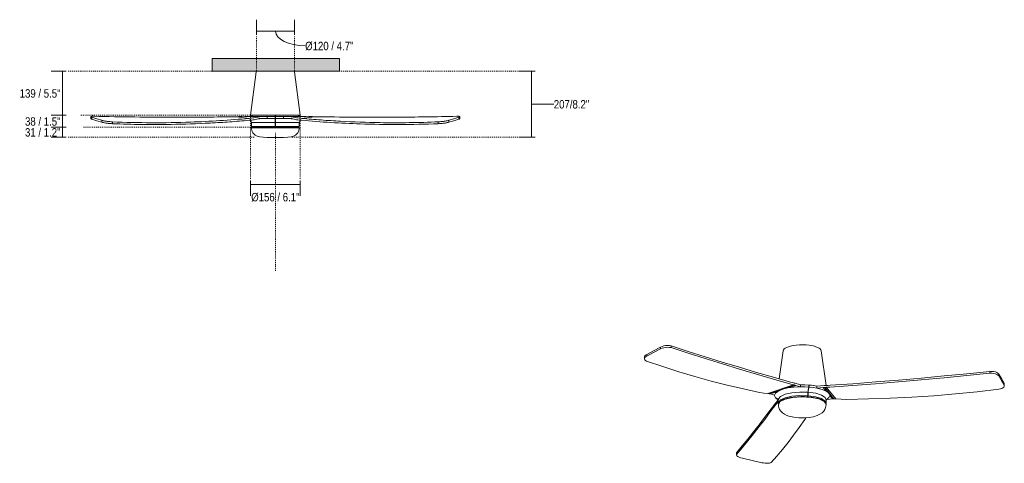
# Model space of a CAD drawing. Header units: millimetres. Extents: x 5789 to 11072, y 767 to 7332.
# Tile 1 of 2: x 5789 to 8887, y 767 to 2162. Entities that reach past the tile are written whole.
import ezdxf

# ---------------------------------------------------------------- set-up
doc = ezdxf.new("R2010")
doc.units = ezdxf.units.MM
doc.linetypes.add('Dash', pattern=[6, 3, -3])
for name, color, linetype, lineweight in [('Aparatos eléctricos', 7, 'Continuous', 9), ('Cotas', 7, 'Continuous', 9), ('Cotas-12', 7, 'Continuous', 9), ('Techos', 7, 'Continuous', 9)]:
    doc.layers.add(name, color=color, linetype=linetype, lineweight=lineweight)
doc.layers.add('Lighthing Fixture Dim Grey Dash', color=7, linetype='Dash', lineweight=9, true_color=0xd2d2d2)
doc.styles.add('Arial Narrow', font='ARIALN.TTF', dxfattribs={"height": 26.4})
doc.dimstyles.new('FARO_-_2_2mm_Arial_Narrow_mm_Inch_Horiz', dxfattribs={"dimscale": 304.8, "dimtxt": 27.018578, "dimasz": 0, "dimexe": 0.11811, "dimexo": 0.0625, "dimgap": 0.019685, "dimtad": 3, "dimtih": 1, "dimtoh": 1, "dimdec": 0, "dimzin": 0, "dimdsep": 46, "dimtxsty": 'Arial Narrow', "dimblk1": 'NONE', "dimblk2": 'NONE', "dimsah": 1, "dimcen": 0.09, "dimadec": 0, "dimazin": 0, "dimtfac": 1, "dimtdec": 4, "dimtix": 1, "dimtmove": 0, "dimatfit": 3, "dimfxl": 0.03937, "dimfxlon": 1, "dimtvp": 1, "dimtolj": 1, "dimtzin": 0, "dimarcsym": 2})
doc.dimstyles.new('FARO_-_2_2mm_Arial_Narrow_mm_Inch_Left', dxfattribs={"dimscale": 304.8, "dimtxt": 27.018578, "dimasz": 0, "dimexe": 0.11811, "dimexo": 0.0625, "dimgap": 0.019685, "dimtad": 1, "dimdec": 0, "dimzin": 0, "dimdsep": 46, "dimtxsty": 'Arial Narrow', "dimblk1": 'NONE', "dimblk2": 'NONE', "dimsah": 1, "dimcen": 0.09, "dimadec": 0, "dimazin": 0, "dimtfac": 1, "dimtdec": 4, "dimtix": 1, "dimtmove": 1, "dimatfit": 3, "dimfxl": 0.03937, "dimfxlon": 1, "dimtvp": 1, "dimtolj": 1, "dimtzin": 0, "dimarcsym": 2})
doc.dimstyles.new('FARO_-_2_2mm_Arial_Narrow_mm_Inch_Left_H', dxfattribs={"dimscale": 304.8, "dimtxt": 27.018578, "dimasz": 0, "dimexe": 0.11811, "dimexo": 0.0625, "dimgap": 0.019685, "dimtad": 3, "dimtih": 1, "dimtoh": 1, "dimdec": 0, "dimzin": 0, "dimdsep": 46, "dimtxsty": 'Arial Narrow', "dimblk1": 'NONE', "dimblk2": 'NONE', "dimsah": 1, "dimcen": 0.09, "dimadec": 0, "dimazin": 0, "dimtfac": 1, "dimtdec": 4, "dimtix": 1, "dimtmove": 1, "dimatfit": 3, "dimfxl": 0.03937, "dimfxlon": 1, "dimtvp": 1, "dimtolj": 1, "dimtzin": 0, "dimarcsym": 2})
doc.dimstyles.new('FARO_-_2_2mm_Arial_Narrow_mm_Inch_Right', dxfattribs={"dimscale": 304.8, "dimtxt": 27.018578, "dimasz": 0, "dimexe": 0.11811, "dimexo": 0.0625, "dimgap": 0.019685, "dimtad": 1, "dimdec": 0, "dimzin": 0, "dimdsep": 46, "dimtxsty": 'Arial Narrow', "dimblk1": 'NONE', "dimblk2": 'NONE', "dimsah": 1, "dimcen": 0.09, "dimadec": 0, "dimazin": 0, "dimtfac": 1, "dimtdec": 4, "dimtix": 1, "dimtmove": 2, "dimatfit": 3, "dimfxl": 0.03937, "dimfxlon": 1, "dimtvp": 1, "dimtolj": 1, "dimtzin": 0, "dimarcsym": 2})

# ---------------------------------------------------------------- blocks, each defined once
blk = doc.blocks.new('33828 - 33828 PUNT TUB M White fan with DC motor-691049-Alzado_PDF')
at = {"layer": 'Aparatos eléctricos'}
for p, q in [((6533.6, 1998.3), (6515.5, 1861.3)), ((6651.7, 2000), (6652.1, 1999.8)), ((6671.7, 1861.3), (6653.7, 1998.3)), ((6515.5, 1861.3), (6671.7, 1861.3)), ((6521.8, 1861.3), (6518.1, 1857.6)), ((6593.3, 1861.3), (6593.3, 1857.6)), ((6593.9, 1857.6), (6593.9, 1861.3)), ((6669.2, 1857.6), (6665.5, 1861.3)), ((6012.8, 1856.9), (6012.8, 1851)), ((6016.3, 1855), (6016.3, 1849.1)), ((6047.9, 1845.5), (6047.9, 1839.6)), ((6080.8, 1834.9), (6080.8, 1840.8)), ((6510.7, 1851.7), (6471.7, 1857)), ((6482.6, 1857.5), (6541.8, 1856.5)), ((6497.4, 1857.6), (6550.4, 1857.6)), ((6518.6, 1838.2), (6518.6, 1826.4)), ((6593.3, 1838.2), (6518.6, 1838.2)), ((6567.8, 1851.5), (6567.8, 1857.6)), ((6593.2, 1857.6), (6567.8, 1857.6)), ((6593.2, 1851.5), (6567.8, 1851.5)), ((6593.2, 1857.6), (6593.3, 1857.6)), ((6593.2, 1857.6), (6593.2, 1851.5)), ((6593.3, 1844.8), (6594, 1844.8)), ((6593.3, 1838.2), (6593.3, 1826.4)), ((6593.3, 1836.3), (6593.9, 1836.3)), ((6593.4, 1834.4), (6593.3, 1834.4)), ((6593.4, 1826.4), (6593.4, 1834.4)), ((6593.9, 1834.4), (6593.8, 1834.4)), ((6593.8, 1834.4), (6593.8, 1826.4)), ((6593.9, 1857.6), (6594, 1857.6)), ((6593.9, 1826.4), (6593.9, 1838.2)), ((6668.6, 1838.2), (6593.9, 1838.2)), ((6594, 1851.5), (6594, 1857.6)), ((6619.4, 1857.6), (6594, 1857.6)), ((6619.4, 1851.5), (6594, 1851.5)), ((6619.4, 1857.6), (6619.4, 1851.5)), ((6636.8, 1857.6), (6689.8, 1857.6)), ((6645.4, 1856.5), (6704.6, 1857.5)), ((6668.6, 1826.4), (6668.6, 1838.2)), ((6715.5, 1857), (6676.5, 1851.7)), ((7106.4, 1840.8), (7106.4, 1834.9)), ((7139.3, 1839.6), (7139.3, 1845.5)), ((7170.9, 1849.1), (7170.9, 1855)), ((7174.4, 1851), (7174.4, 1856.9)), ((6593.3, 1826.4), (6518.6, 1826.4)), ((6518.6, 1822), (6668.6, 1822)), ((6586.1, 1826.4), (6586.1, 1825)), ((6586.1, 1825), (6601.1, 1825)), ((6587.6, 1825), (6587.6, 1823.5)), ((6593.3, 1826.4), (6593.4, 1826.4)), ((6593.4, 1828), (6593.8, 1828)), ((6593.8, 1826.4), (6593.9, 1826.4)), ((6668.6, 1826.4), (6593.9, 1826.4)), ((6599.6, 1823.5), (6599.6, 1825)), ((6601.1, 1825), (6601.1, 1826.4))]:
    blk.add_line(p, q, dxfattribs=at)
at = {"layer": 'Aparatos eléctricos', "flags": 128}
for points in [[(6533.6, 1998.3), (6534.6, 1999.8), (6535.5, 2000)], [(6652.8, 1999.4), (6653.3, 1999.1), (6653.7, 1998.3)], [(6016.3, 1855), (6032.1, 1850.3), (6047.9, 1845.5)], [(6016.3, 1849.1), (6032.1, 1844.4), (6047.9, 1839.6)], [(6518.6, 1838.2), (6516.8, 1843.5), (6514.8, 1846)], [(6567.8, 1857.6), (6559.1, 1857.6), (6550.4, 1857.6)], [(6551.5, 1851.5), (6559.7, 1851.5), (6567.8, 1851.5)], [(6636.8, 1857.6), (6628.1, 1857.6), (6619.4, 1857.6)], [(6619.4, 1851.5), (6627.6, 1851.5), (6635.7, 1851.5)], [(6672.4, 1846.1), (6671.5, 1845.2), (6669.1, 1840.2), (6668.6, 1838.2)], [(7139.3, 1845.5), (7155.1, 1850.3), (7170.9, 1855)], [(7139.3, 1839.6), (7155.1, 1844.4), (7170.9, 1849.1)], [(6518.6, 1822), (6519.3, 1823.3), (6520.1, 1823.5)], [(6559.2, 1792), (6554.8, 1792.2), (6544.4, 1793.7), (6536.2, 1796.1), (6530.1, 1799.1), (6525.6, 1802.7), (6522.5, 1806.5), (6520.6, 1810.6), (6519.5, 1814.6), (6518.9, 1818.4), (6518.6, 1822)], [(6518.6, 1822), (6518.9, 1818.4), (6519.5, 1814.6), (6520.6, 1810.6), (6522.5, 1806.5), (6525.6, 1802.7), (6530.1, 1799.1), (6536.2, 1796.1), (6544.4, 1793.7), (6554.8, 1792.2), (6567.8, 1791.6)], [(6667.1, 1823.5), (6666.1, 1823.5), (6663.3, 1823.5), (6658.7, 1823.5), (6652.5, 1823.5), (6644.7, 1823.5), (6635.6, 1823.5), (6625.4, 1823.5), (6614.4, 1823.5), (6602.9, 1823.5), (6591.1, 1823.5), (6579.4, 1823.5), (6568.1, 1823.5), (6557.4, 1823.5), (6547.6, 1823.5), (6539.1, 1823.5), (6531.9, 1823.5), (6526.3, 1823.5), (6522.5, 1823.5), (6520.4, 1823.5), (6520.1, 1823.5)], [(6619.4, 1791.6), (6632.4, 1792.2), (6642.8, 1793.7), (6651, 1796.1), (6657.2, 1799.1), (6661.6, 1802.7), (6664.7, 1806.5), (6666.6, 1810.6), (6667.8, 1814.6), (6668.3, 1818.4), (6668.6, 1822)], [(6668.6, 1822), (6668.3, 1818.4), (6667.8, 1814.6), (6666.6, 1810.6), (6664.7, 1806.5), (6661.6, 1802.7), (6657.2, 1799.1), (6651, 1796.1), (6642.8, 1793.7), (6632.4, 1792.2), (6628, 1792)], [(6668, 1823), (6668.4, 1822.8), (6668.6, 1822)], [(6571, 1791.6), (6570, 1791.6), (6568.3, 1791.6), (6567.8, 1791.6)], [(6567.8, 1791.6), (6568.3, 1791.6), (6570, 1791.6), (6572.7, 1791.6), (6576.3, 1791.6), (6580.7, 1791.6), (6585.6, 1791.6), (6590.9, 1791.6), (6596.3, 1791.6), (6601.6, 1791.6), (6606.5, 1791.6), (6610.9, 1791.6), (6614.5, 1791.6), (6617.2, 1791.6), (6618.9, 1791.6), (6619.4, 1791.6)], [(6619.4, 1791.6), (6618.9, 1791.6), (6617.2, 1791.6), (6616.2, 1791.6)]]:
    blk.add_lwpolyline(points, dxfattribs=at)
at = {"layer": 'Aparatos eléctricos'}
for centre, major_axis, ratio, start_param, end_param in [((6459.6, 2373), (0, 516.3), 0.861245, 3.16882, 3.193452), ((6490.1, 1582.5), (0, 275.2), 0.861245, 0.007728, 0.031526), ((6593.2, 1835.5), (0, 16.6), 0.00439, 4.877699, 6.013155), ((6594, 1835.5), (0, 16.6), 0.00439, 0.27003, 1.405486), ((6697.1, 1582.5), (0, 275.2), 0.861245, 6.251659, 6.275457), ((6727.7, 2373), (0, 516.3), 0.861245, 3.089734, 3.114365)]:
    blk.add_ellipse(centre, major_axis=major_axis, ratio=ratio, start_param=start_param, end_param=end_param, dxfattribs=at)
for points in [[(6023, 1858.3), (6021.4, 1858.3), (6018.4, 1858.3), (6015.1, 1858), (6013.1, 1857.5), (6012.6, 1856.8), (6013.6, 1856), (6015.2, 1855.4), (6016.3, 1855)], [(6541.8, 1856.5), (6536.7, 1855.4), (6526.3, 1853.5), (6515.9, 1852.2), (6510.7, 1851.7)], [(6511.2, 1845.6), (6516.4, 1846.1), (6527, 1847.4), (6537.5, 1849.4), (6542.7, 1850.5)], [(6550.4, 1857.6), (6549, 1857.5), (6546.1, 1857.2), (6543.3, 1856.8), (6541.8, 1856.5)], [(6542.7, 1850.5), (6543.6, 1850.7), (6545.3, 1851), (6547.1, 1851.2), (6548, 1851.3)], [(6548, 1851.3), (6548.6, 1851.4), (6549.7, 1851.5), (6550.9, 1851.5), (6551.5, 1851.5)], [(6635.7, 1851.5), (6636.3, 1851.5), (6637.5, 1851.5), (6638.6, 1851.4), (6639.2, 1851.3)], [(6645.4, 1856.5), (6644, 1856.8), (6641.1, 1857.2), (6638.2, 1857.5), (6636.8, 1857.6)], [(6639.2, 1851.3), (6640.1, 1851.2), (6641.9, 1851), (6643.6, 1850.7), (6644.5, 1850.5)], [(6644.5, 1850.5), (6649.7, 1849.4), (6660.2, 1847.4), (6670.8, 1846.1), (6676.1, 1845.6)], [(6676.5, 1851.7), (6671.3, 1852.2), (6660.9, 1853.5), (6650.5, 1855.4), (6645.4, 1856.5)], [(7170.9, 1855), (7172, 1855.4), (7173.6, 1856), (7174.6, 1856.8), (7174.1, 1857.5), (7172.1, 1858), (7168.8, 1858.3), (7165.8, 1858.3), (7164.2, 1858.3)]]:
    blk.add_open_spline(points, degree=3, dxfattribs=at)
for points, knots in [([(6012.8, 1851), (6012.8, 1850.9), (6012.9, 1850.6), (6013.6, 1850.1), (6015.2, 1849.5), (6016.3, 1849.1)], [-0.3612826, -0.3612826, -0.3612826, -0.3612826, -0.3333333, -0.1666667, 0, 0, 0, 0]), ([(6471.7, 1857), (6407.6, 1855.9), (6300.8, 1854.9), (6151.2, 1855.7), (6065.8, 1857.3), (6023, 1858.3)], [-1, -1, -1, -1, -0.571429, -0.285714, 0, 0, 0, 0]), ([(6047.9, 1845.5), (6048.8, 1845.2), (6050.9, 1844.7), (6055, 1843.8), (6059.7, 1843), (6065.8, 1842.1), (6073.1, 1841.3), (6078.3, 1840.9), (6080.8, 1840.8)], [0, 0, 0, 0, 0.142857, 0.285714, 0.428571, 0.571429, 0.785714, 1, 1, 1, 1]), ([(6047.9, 1839.6), (6049.2, 1839.2), (6052.6, 1838.3), (6058.8, 1837.2), (6064.9, 1836.3), (6070.4, 1835.7), (6075.8, 1835.2), (6079.2, 1835), (6080.8, 1834.9)], [-1, -1, -1, -1, -0.785714, -0.571429, -0.428571, -0.285714, -0.142857, 0, 0, 0, 0]), ([(6080.8, 1840.8), (6121.8, 1839.1), (6203.8, 1837.2), (6347.3, 1839.4), (6449.5, 1846), (6510.7, 1851.7)], [0, 0, 0, 0, 0.285714, 0.571429, 1, 1, 1, 1]), ([(6080.8, 1834.9), (6142.4, 1832.5), (6245, 1831.3), (6368, 1835.5), (6449.9, 1840.5), (6490.7, 1843.8), (6511.2, 1845.6)], [-1, -1, -1, -1, -0.571429, -0.285714, -0.142857, 0, 0, 0, 0]), ([(6676.1, 1845.6), (6737.3, 1840.1), (6839.7, 1833.8), (6983.3, 1831.6), (7065.4, 1833.3), (7106.4, 1834.9)], [-1, -1, -1, -1, -0.571429, -0.285714, 0, 0, 0, 0]), ([(6676.5, 1851.7), (6696.9, 1849.8), (6737.7, 1846.4), (6819.5, 1841.1), (6942.4, 1836.8), (7044.9, 1838.2), (7106.4, 1840.8)], [0, 0, 0, 0, 0.142857, 0.285714, 0.571429, 1, 1, 1, 1]), ([(7164.2, 1858.3), (7100.1, 1856.7), (6993.3, 1855.2), (6843.7, 1855.3), (6758.3, 1856.3), (6715.5, 1857)], [-1, -1, -1, -1, -0.571429, -0.285714, 0, 0, 0, 0]), ([(7106.4, 1840.8), (7108.1, 1840.9), (7111.4, 1841.1), (7116.9, 1841.6), (7122.3, 1842.2), (7128.4, 1843.1), (7134.6, 1844.2), (7138, 1845.1), (7139.3, 1845.5)], [0, 0, 0, 0, 0.142857, 0.285714, 0.428571, 0.571429, 0.785714, 1, 1, 1, 1]), ([(7106.4, 1834.9), (7108.9, 1835), (7114.1, 1835.4), (7121.4, 1836.2), (7127.5, 1837.1), (7132.3, 1837.9), (7136.3, 1838.7), (7138.4, 1839.3), (7139.3, 1839.6)], [-1, -1, -1, -1, -0.785714, -0.571429, -0.428571, -0.285714, -0.142857, 0, 0, 0, 0]), ([(7170.9, 1849.1), (7172, 1849.5), (7173.6, 1850.1), (7174.3, 1850.6), (7174.4, 1850.9), (7174.4, 1851)], [-1, -1, -1, -1, -0.8333333, -0.6666667, -0.6387174, -0.6387174, -0.6387174, -0.6387174])]:
    blk.add_open_spline(points, degree=3, knots=knots, dxfattribs=at)
blk = doc.blocks.new('33828 - 33828 PUNT TUB M White fan with DC motor-691049-00 Isometrico PDF')
at = {"layer": 'Aparatos eléctricos', "color": 9, "true_color": 0xc0c0c0}
for p, q in [((-7343.3, 1126.6), (-7343.3, 1132.2)), ((-7310.1, 1130.4), (-7310.1, 1136)), ((-6957.5, 1120.3), (-6969.7, 1032)), ((-6822.4, 1011.3), (-6837.5, 1120.3)), ((-7394, 1100.9), (-7394, 1095.3)), ((-7386.9, 1103.4), (-7386.9, 1109)), ((-6307.2, 1055.9), (-6307.2, 1050.3)), ((-6279.1, 1047.2), (-6279.1, 1041.5)), ((-6924.6, 1013.8), (-7005.4, 986.2)), ((-7001, 985.6), (-6921.5, 1012.9)), ((-6974.6, 992.8), (-6998.1, 985)), ((-6917.6, 1011.8), (-6942.5, 1003.5)), ((-6902.9, 1013.1), (-6920, 1018.2)), ((-6917.6, 1011.8), (-6902.9, 1007.3)), ((-6902.9, 1007.3), (-6902.9, 1013.1)), ((-6876.5, 1012.4), (-6876.5, 1006.6)), ((-6876.5, 1011.4), (-6875.7, 1012.3)), ((-6875.7, 1006.5), (-6875.7, 1012.3)), ((-6828.5, 1010.9), (-6851.3, 1009)), ((-6851.3, 1009), (-6851.3, 1003.2)), ((-6851.3, 1003.2), (-6831.7, 1004.9)), ((-6822.5, 993.9), (-6831.7, 1004.9)), ((-6826.5, 1005.3), (-6798.1, 969.4)), ((-6792.1, 969.2), (-6822.3, 1005.6)), ((-6262.4, 1019.1), (-6262.4, 1013.5)), ((-6261.5, 1010.4), (-6261.5, 1016)), ((-6984.6, 982.1), (-6984.6, 980.1)), ((-6981.2, 972.8), (-6981.2, 972.6)), ((-6973.2, 966.8), (-6975.7, 963.7)), ((-6974.9, 958.9), (-6972.5, 962)), ((-6972.6, 967.5), (-6972.6, 956.3)), ((-6879.4, 979.1), (-6881.9, 976)), ((-6881.3, 975.9), (-6878.7, 979)), ((-6879.4, 990.3), (-6879.4, 979.1)), ((-6878.7, 979), (-6878.7, 990.3)), ((-6822.6, 956.3), (-6822.6, 967.5)), ((-6820.1, 967.7), (-6822.4, 966.4)), ((-6801.9, 969.3), (-6810.6, 979.7)), ((-6977.2, 955.9), (-6972.5, 955.5)), ((-6972.5, 957), (-6976.2, 957.2)), ((-6974.9, 958.9), (-6972.5, 958.7)), ((-7104.4, 798.7), (-7104.4, 793.1)), ((-7104.3, 797.8), (-7104.2, 799.8)), ((-7104.2, 794.2), (-7104.2, 799.8))]:
    blk.add_line(p, q, dxfattribs=at)
for points in [[(-7386.9, 1109, 0), (-7365.1, 1120.6, 0), (-7343.3, 1132.2, 0)], [(-7386.9, 1103.4, 0), (-7365.1, 1115, 0), (-7343.3, 1126.6, 0)], [(-7343.3, 1132.2, 0), (-7338.6, 1134.3, 0), (-7333.2, 1135.9, 0), (-7327.2, 1136.9, 0), (-7321.1, 1137.2, 0), (-7315.3, 1136.9, 0), (-7310.1, 1136, 0)], [(-7343.3, 1126.6, 0), (-7338.6, 1128.7, 0), (-7333.2, 1130.2, 0), (-7327.2, 1131.2, 0), (-7321.1, 1131.6, 0), (-7315.3, 1131.3, 0), (-7310.1, 1130.4, 0)], [(-7310.1, 1136, 0), (-7256.4, 1118.6, 0), (-7202.6, 1101.6, 0), (-7148.9, 1084.9, 0), (-7095.1, 1068.6, 0), (-7041.4, 1052.7, 0), (-6987.6, 1037.1, 0), (-6933.9, 1021.8, 0)], [(-7310.1, 1130.4, 0), (-7256.3, 1113, 0), (-7202.5, 1096, 0), (-7148.8, 1079.3, 0), (-7095, 1063, 0), (-7041.2, 1047, 0), (-6987.4, 1031.4, 0), (-6933.6, 1016, 0)], [(-6957.5, 1120.3, 0), (-6956.3, 1123.5, 0), (-6954, 1126.4, 0), (-6950.7, 1128.9, 0), (-6946.3, 1131.3, 0), (-6940.7, 1133.5, 0), (-6933.8, 1135.5, 0), (-6925.7, 1137.1, 0), (-6916.4, 1138.4, 0), (-6906.4, 1139.2, 0), (-6895.9, 1139.4, 0), (-6885.4, 1139, 0), (-6875.6, 1138.1, 0), (-6866.7, 1136.7, 0), (-6858.9, 1134.9, 0), (-6856.3, 1134.1, 0)], [(-6837.5, 1120.3, 0), (-6838.6, 1123.5, 0), (-6841, 1126.4, 0), (-6844.3, 1128.9, 0), (-6848.6, 1131.3, 0), (-6854.2, 1133.5, 0), (-6856.3, 1134.1, 0)], [(-7393.8, 1099.8, 0), (-7393.8, 1102.2, 0), (-7392.6, 1104.6, 0), (-7390.2, 1106.9, 0), (-7386.9, 1109, 0)], [(-7387.2, 1088.2, 0), (-7390.5, 1089.9, 0), (-7392.7, 1091.9, 0), (-7393.8, 1094.2, 0), (-7393.8, 1096.6, 0), (-7392.6, 1099, 0), (-7390.2, 1101.3, 0), (-7386.9, 1103.4, 0)], [(-7031.6, 989.5, 0), (-7082.4, 1000.4, 0), (-7133.2, 1012.3, 0), (-7184.1, 1025.3, 0), (-7234.9, 1039.4, 0), (-7285.7, 1054.6, 0), (-7336.5, 1070.9, 0), (-7387.2, 1088.2, 0)], [(-6810, 1011.9, 0), (-6738.1, 1017.1, 0), (-6666.3, 1022.7, 0), (-6594.5, 1028.6, 0), (-6522.6, 1034.8, 0), (-6450.8, 1041.5, 0), (-6379, 1048.5, 0), (-6307.2, 1055.9, 0)], [(-6307.2, 1055.9, 0), (-6301.1, 1055.9, 0), (-6295.1, 1055.2, 0), (-6289.6, 1053.9, 0), (-6284.9, 1052.1, 0), (-6281.4, 1049.8, 0), (-6279.1, 1047.2, 0)], [(-6810.3, 1006.2, 0), (-6738.4, 1011.5, 0), (-6666.5, 1017, 0), (-6594.7, 1023, 0), (-6522.8, 1029.2, 0), (-6450.9, 1035.9, 0), (-6379, 1042.9, 0), (-6307.2, 1050.3, 0)], [(-6307.2, 1050.3, 0), (-6301.1, 1050.3, 0), (-6295.1, 1049.6, 0), (-6289.6, 1048.3, 0), (-6284.9, 1046.4, 0), (-6281.4, 1044.1, 0), (-6279.1, 1041.5, 0)], [(-6279.1, 1047.2, 0), (-6270.8, 1033.1, 0), (-6262.4, 1019.1, 0)], [(-6279.1, 1041.5, 0), (-6270.8, 1027.5, 0), (-6262.4, 1013.5, 0)], [(-6984.5, 980.9, 0), (-6981.7, 987, 0), (-6974.6, 992.8, 0)], [(-6942.5, 1003.5, 0), (-6955.1, 1000.5, 0), (-6965.9, 996.9, 0), (-6974.6, 992.8, 0)], [(-6942.5, 1003.5, 0), (-6923.5, 1006.2, 0), (-6902.9, 1007.3, 0)], [(-6924.7, 1019.5, 0), (-6929.3, 1020.6, 0), (-6933.9, 1021.8, 0)], [(-6933.6, 1016, 0), (-6929.1, 1014.9, 0), (-6924.6, 1013.8, 0)], [(-6920, 1018.2, 0), (-6922.3, 1018.9, 0), (-6924.7, 1019.5, 0)], [(-6924.6, 1013.8, 0), (-6923, 1013.4, 0), (-6921.5, 1012.9, 0)], [(-6921.5, 1012.9, 0), (-6919.6, 1012.3, 0), (-6917.6, 1011.8, 0)], [(-6850.9, 1009, 0), (-6868.5, 1012.1, 0), (-6898.4, 1013.9, 0), (-6904.9, 1013.8, 0)], [(-6902.9, 1013.1, 0), (-6889.7, 1013.1, 0), (-6876.5, 1012.4, 0)], [(-6902.9, 1007.3, 0), (-6889.6, 1007.3, 0), (-6876.5, 1006.6, 0)], [(-6876.5, 1006.6, 0), (-6877.3, 1004.2, 0), (-6878.1, 1001.2, 0), (-6878.7, 997.8, 0), (-6879.1, 994.1, 0), (-6879.4, 990.3, 0)], [(-6878.7, 990.3, 0), (-6878.5, 994, 0), (-6878, 997.7, 0), (-6877.4, 1001.1, 0), (-6876.6, 1004.1, 0), (-6875.7, 1006.5, 0)], [(-6875.7, 1012.3, 0), (-6863, 1010.9, 0), (-6851.3, 1009, 0)], [(-6875.7, 1006.5, 0), (-6863.1, 1005.2, 0), (-6851.3, 1003.2, 0)], [(-6851.3, 1003.2, 0), (-6835.1, 999.1, 0), (-6822.5, 993.9, 0)], [(-6831.7, 1004.9, 0), (-6829.1, 1005.1, 0), (-6826.5, 1005.3, 0)], [(-6822.2, 1011.3, 0), (-6825.4, 1011.2, 0), (-6828.5, 1010.9, 0)], [(-6826.5, 1005.3, 0), (-6824.4, 1005.5, 0), (-6822.3, 1005.6, 0)], [(-6810.6, 979.7, 0), (-6812, 984.6, 0), (-6815.9, 989.3, 0), (-6822.5, 993.9, 0)], [(-6822.3, 1005.6, 0), (-6816.3, 1005.9, 0), (-6810.3, 1006.2, 0)], [(-6810, 1011.9, 0), (-6816.1, 1011.6, 0), (-6822.2, 1011.3, 0)], [(-6278.5, 999.6, 0), (-6346.9, 991.8, 0), (-6415.2, 985, 0), (-6483.6, 979.3, 0), (-6552, 974.8, 0), (-6620.4, 971.3, 0), (-6688.7, 968.9, 0), (-6757, 967.6, 0)], [(-6262.4, 1013.5, 0), (-6261.5, 1011.1, 0), (-6261.8, 1008.6, 0), (-6263.2, 1006.2, 0), (-6265.8, 1004, 0), (-6269.3, 1002.1, 0), (-6273.6, 1000.6, 0), (-6278.5, 999.6, 0)], [(-6262.4, 1019.1, 0), (-6261.5, 1016.7, 0), (-6261.5, 1015.8, 0)], [(-7005.4, 986.2, 0), (-7018.4, 987.4, 0), (-7031.6, 989.5, 0)], [(-7001, 985.6, 0), (-7003.2, 986, 0), (-7005.4, 986.2, 0)], [(-6998.1, 985, 0), (-6999.5, 985.4, 0), (-7001, 985.6, 0)], [(-6984.5, 980.9, 0), (-6991.3, 982.9, 0), (-6998.1, 985, 0)], [(-6981.4, 972.9, 0), (-6983.9, 976.8, 0), (-6984.5, 980.9, 0)], [(-6975.1, 970, 0), (-6978.1, 971.8, 0), (-6981.4, 972.9, 0)], [(-6981.2, 972.6, 0), (-6977.9, 971.6, 0), (-6974.9, 969.8, 0)], [(-6972.8, 966.4, 0), (-6976.6, 968.7, 0), (-6981.2, 972.6, 0)], [(-6977.3, 961.5, 0), (-6978.8, 959.3, 0), (-6980.3, 957.2, 0)], [(-6975.7, 963.7, 0), (-6976.5, 962.6, 0), (-6977.3, 961.5, 0)], [(-6972.5, 966.2, 0), (-6973, 968, 0), (-6973.3, 968.3, 0)], [(-6972.5, 966.6, 0), (-6972.4, 969.3, 0), (-6965.9, 977.2, 0), (-6951.3, 983.9, 0), (-6930.2, 988.7, 0), (-6905.3, 990.9, 0), (-6879.4, 990.3, 0)], [(-6972.5, 952, 0), (-6971.8, 955.6, 0), (-6969.9, 958.7, 0), (-6966.9, 961.6, 0), (-6962.9, 964.3, 0), (-6957.8, 966.9, 0), (-6951.4, 969.3, 0), (-6943.7, 971.5, 0), (-6934.8, 973.5, 0), (-6924.7, 975, 0), (-6913.7, 976.1, 0), (-6902, 976.6, 0), (-6890.2, 976.5, 0), (-6878.7, 975.9, 0), (-6867.8, 974.7, 0), (-6858, 973, 0), (-6849.3, 971, 0), (-6845.7, 970, 0)], [(-6845.1, 968.9, 0), (-6869.6, 973.9, 0), (-6898.4, 975.5, 0), (-6927, 973.6, 0), (-6951.2, 968.5, 0), (-6967.1, 960.8, 0), (-6972.5, 951.7, 0), (-6972.5, 951.3, 0)], [(-6972.3, 954.2, 0), (-6972.4, 958.1, 0), (-6965.9, 966, 0), (-6951.3, 972.7, 0), (-6930.2, 977.5, 0), (-6905.3, 979.7, 0), (-6879.4, 979.1, 0)], [(-6878.7, 990.3, 0), (-6855.1, 986.9, 0), (-6836.6, 981.2, 0), (-6825.4, 973.9, 0), (-6822.6, 966.7, 0)], [(-6878.7, 979, 0), (-6855.1, 975.7, 0), (-6836.6, 970, 0), (-6825.4, 962.6, 0), (-6822.8, 954.6, 0), (-6822.8, 954.4, 0)], [(-6822.4, 952, 0), (-6823.2, 955.6, 0), (-6825.1, 958.7, 0), (-6828, 961.6, 0), (-6832, 964.3, 0), (-6837.1, 966.9, 0), (-6843.5, 969.3, 0), (-6845.7, 970, 0)], [(-6822.5, 951, 0), (-6822.4, 952.3, 0), (-6828.5, 961.3, 0), (-6845.1, 968.9, 0)], [(-6822.7, 966.2, 0), (-6822.1, 968, 0), (-6821.9, 968.3, 0)], [(-6810.6, 979.7, 0), (-6813.2, 973.5, 0), (-6820.1, 967.7, 0)], [(-6801.9, 969.3, 0), (-6811, 968.5, 0), (-6820.1, 967.7, 0)], [(-6798.1, 969.4, 0), (-6800, 969.4, 0), (-6801.9, 969.3, 0)], [(-6792.1, 969.2, 0), (-6795.1, 969.4, 0), (-6798.1, 969.4, 0)], [(-6757, 967.6, 0), (-6774.6, 967.9, 0), (-6792.1, 969.2, 0)], [(-7104.2, 799.8, 0), (-7086.5, 821.2, 0), (-7068.8, 842.9, 0), (-7051.1, 865.1, 0), (-7033.4, 887.6, 0), (-7015.7, 910.5, 0), (-6998, 933.7, 0), (-6980.3, 957.2, 0)], [(-7104.2, 794.2, 0), (-7086.5, 815.6, 0), (-7068.8, 837.4, 0), (-7051.1, 859.5, 0), (-7033.4, 882, 0), (-7015.6, 904.9, 0), (-6997.9, 928.1, 0), (-6980.2, 951.6, 0)], [(-6980.2, 951.6, 0), (-6978.7, 953.7, 0), (-6977.2, 955.9, 0)], [(-6977.2, 955.9, 0), (-6976.7, 956.6, 0), (-6976.2, 957.2, 0)], [(-6976.2, 957.2, 0), (-6975.6, 958, 0), (-6974.9, 958.9, 0)], [(-6972, 946.7, 0), (-6972.4, 950.8, 0), (-6972.5, 951.3, 0)], [(-6972, 946.7, 0), (-6971.2, 942.3, 0), (-6968.7, 935.6, 0), (-6965, 930.1, 0), (-6959.9, 925.2, 0), (-6953.1, 920.7, 0), (-6945.9, 917.3, 0), (-6939.2, 915, 0)], [(-6822.9, 946.7, 0), (-6823.8, 942.3, 0), (-6826.2, 935.6, 0), (-6829.9, 930.1, 0), (-6835, 925.2, 0), (-6841.8, 920.7, 0), (-6850.7, 916.7, 0), (-6862, 913.3, 0), (-6875.9, 910.8, 0), (-6891.8, 909.5, 0), (-6908.6, 909.7, 0), (-6924.2, 911.5, 0), (-6939.2, 915, 0)], [(-6822.9, 946.7, 0), (-6822.5, 950.8, 0), (-6822.5, 951.3, 0)], [(-6885.9, 909.8, 0), (-6889.5, 904.4, 0), (-6907, 879.2, 0), (-6924.4, 855.1, 0), (-6942, 832.1, 0), (-6959.6, 810.1, 0), (-6977.2, 789.3, 0), (-6994.9, 769.5, 0)], [(-7085.6, 782.5, 0), (-7091.3, 784, 0), (-7096.2, 785.8, 0), (-7100.2, 787.9, 0), (-7103, 790.1, 0), (-7104.3, 792.2, 0), (-7104.2, 794.2, 0)], [(-7024.8, 768.6, 0), (-7055.2, 775.5, 0), (-7085.6, 782.5, 0)], [(-6994.9, 769.5, 0), (-6997.1, 768.2, 0), (-7000.2, 767.3, 0), (-7004.3, 766.8, 0), (-7008.9, 766.6, 0), (-7014.1, 766.9, 0), (-7019.5, 767.6, 0), (-7024.8, 768.6, 0)]]:
    blk.add_polyline3d(points, dxfattribs=at)
blk = doc.blocks.new('DIMBLOCK1-Alzado_PDF')
at = {"layer": 'Cotas-12', "color": 251, "true_color": 0x5b5b5b}
for p, q in [((6533.9, 2126.1), (6533.9, 2162.1)), ((6653.6, 2126.1), (6653.6, 2162.1)), ((6533.9, 2126.1), (6653.6, 2126.1)), ((6533.9, 2126.1), (6533.9, 2114.1)), ((6653.6, 2126.1), (6653.6, 2114.1))]:
    blk.add_line(p, q, dxfattribs=at)
blk.add_ellipse((6687.3, 2126.1), major_axis=(93.5, 0), ratio=0.493438, start_param=3.141593, end_param=4.712389, dxfattribs=at)
at = {"layer": 'Cotas-12', "color": 0, "insert": (6687.3, 2092.6), "char_height": 26.4, "width": 182.697, "attachment_point": 1, "line_spacing_factor": 0.974696, "style": 'Arial Narrow'}
blk.add_mtext('Ø120 / 4.7"', dxfattribs=at)
blk = doc.blocks.new('_None')
blk = doc.blocks.new('DIMBLOCK2-Alzado_PDF')
at = {"layer": 'Cotas-12', "color": 251, "true_color": 0x5b5b5b}
for p, q in [((5923.7, 2000), (5887.7, 2000)), ((5923.7, 2000), (5923.7, 1861.3)), ((5923.7, 2000), (5935.7, 2000)), ((5923.7, 1861.3), (5887.7, 1861.3)), ((5923.7, 1861.3), (5935.7, 1861.3))]:
    blk.add_line(p, q, dxfattribs=at)
at = {"layer": 'Cotas-12', "color": 0, "insert": (5789, 1943.3), "char_height": 26.4, "width": 154.392, "attachment_point": 1, "line_spacing_factor": 0.974696, "style": 'Arial Narrow'}
blk.add_mtext('139 / 5.5"', dxfattribs=at)
blk = doc.blocks.new('DIMBLOCK3-Alzado_PDF')
at = {"layer": 'Cotas-12', "color": 251, "true_color": 0x5b5b5b}
for p, q in [((5923.7, 1861.3), (5887.7, 1861.3)), ((5923.7, 1861.3), (5923.7, 1823.5)), ((5923.7, 1861.3), (5935.7, 1861.3)), ((5923.7, 1823.5), (5887.7, 1823.5)), ((5923.7, 1823.5), (5935.7, 1823.5))]:
    blk.add_line(p, q, dxfattribs=at)
at = {"layer": 'Cotas-12', "color": 0, "insert": (5805.8, 1855.1), "char_height": 26.4, "width": 134.321, "attachment_point": 1, "line_spacing_factor": 0.974696, "style": 'Arial Narrow'}
blk.add_mtext('38 / 1.5"', dxfattribs=at)
blk = doc.blocks.new('DIMBLOCK4-Alzado_PDF')
at = {"layer": 'Cotas-12', "color": 251, "true_color": 0x5b5b5b}
for p, q in [((5923.7, 1823.5), (5887.7, 1823.5)), ((5923.7, 1823.5), (5923.7, 1793)), ((5923.7, 1823.5), (5935.7, 1823.5)), ((5923.7, 1793), (5887.7, 1793)), ((5923.7, 1793), (5935.7, 1793))]:
    blk.add_line(p, q, dxfattribs=at)
at = {"layer": 'Cotas-12', "color": 0, "insert": (5805.8, 1820.9), "char_height": 26.4, "width": 134.321, "attachment_point": 1, "line_spacing_factor": 0.974696, "style": 'Arial Narrow'}
blk.add_mtext('31 / 1.2"', dxfattribs=at)
blk = doc.blocks.new('DIMBLOCK5-Alzado_PDF')
at = {"layer": 'Cotas-12', "color": 251, "true_color": 0x5b5b5b}
for p, q in [((6515.5, 1643.9), (6515.5, 1655.9)), ((6515.5, 1643.9), (6671.7, 1643.9)), ((6515.5, 1643.9), (6515.5, 1607.9)), ((6671.7, 1643.9), (6671.7, 1655.9)), ((6671.7, 1643.9), (6671.7, 1607.9))]:
    blk.add_line(p, q, dxfattribs=at)
at = {"layer": 'Cotas-12', "color": 0, "insert": (6517.5, 1617.1), "char_height": 26.4, "width": 182.697, "attachment_point": 1, "line_spacing_factor": 0.974696, "style": 'Arial Narrow'}
blk.add_mtext('Ø156 / 6.1"', dxfattribs=at)
blk = doc.blocks.new('DIMBLOCK6-Alzado_PDF')
at = {"layer": 'Cotas-12', "color": 251, "true_color": 0x5b5b5b}
for p, q in [((7399.2, 2000), (7363.2, 2000)), ((7399.2, 1793), (7399.2, 2000)), ((7399.2, 2000), (7411.2, 2000)), ((7399.2, 1896.5), (7399.2, 1896.5)), ((7469.7, 1896.5), (7399.2, 1896.5)), ((7399.2, 1793), (7363.2, 1793)), ((7399.2, 1793), (7411.2, 1793))]:
    blk.add_line(p, q, dxfattribs=at)
at = {"layer": 'Cotas-12', "color": 0, "insert": (7469.7, 1909.2), "char_height": 26.4, "width": 133.806, "attachment_point": 1, "line_spacing_factor": 0.974696, "style": 'Arial Narrow'}
blk.add_mtext('207/8.2"', dxfattribs=at)

msp = doc.modelspace()

# ---------------------------------------------------------------- hatches: boundary and pattern name
at = {"layer": 'Techos', "true_color": 0xe8e8e8}
msp.add_hatch(color=254, dxfattribs=at).paths.add_polyline_path([(6594.4, 2000), (6795, 2000), (6795, 2040.5), (6395, 2040.5), (6395, 2000), (6590.9, 2000)])

# ---------------------------------------------------------------- linework, layer by layer
at = {"layer": 'Lighthing Fixture Dim Grey Dash'}
for p, q in [((6533.9, 2000), (6533.9, 2109)), ((6653.6, 2000), (6653.6, 2109)), ((6395, 2000), (5939.2, 2000)), ((6795, 2000), (7400, 2000)), ((6536.6, 1861.3), (5981.6, 1861.3)), ((6515.5, 1861.3), (6515.5, 1661.3)), ((6671.7, 1861.3), (6671.7, 1661.3)), ((6524.4, 1823.5), (5989.4, 1823.5)), ((6593.5, 1372.3), (6593.5, 1805.9)), ((6526.6, 1793), (5940.7, 1793)), ((6645.7, 1793), (7403.5, 1793))]:
    msp.add_line(p, q, dxfattribs=at)
at = {"layer": 'Techos'}
for p, q in [((6395, 2040.5), (6795, 2040.5)), ((6395, 2000), (6395, 2040.5)), ((6795, 2040.5), (6795, 2000)), ((6795, 2000), (6395, 2000))]:
    msp.add_line(p, q, dxfattribs=at)

# ---------------------------------------------------------------- block references
at = {"layer": 'Aparatos eléctricos'}
msp.add_blockref('33828 - 33828 PUNT TUB M White fan with DC motor-691049-Alzado_PDF', (0, 0), dxfattribs=at)
at = {"layer": 'Aparatos eléctricos', "color": 9, "true_color": 0xc0c0c0}
msp.add_blockref('33828 - 33828 PUNT TUB M White fan with DC motor-691049-00 Isometrico PDF', (15148.9, 0), dxfattribs=at)

# ---------------------------------------------------------------- dimensions: what is measured, and where the dimension line sits
at = {"layer": 'Cotas', "color": 251, "true_color": 0x5b5b5b}
for base, p1, p2, dimstyle, override, picture, middle in [((6653.6, 2126.1), (6533.9, 2114.1), (6653.6, 2114.1), 'FARO_-_2_2mm_Arial_Narrow_mm_Inch_Left', {"dimpost": '<>', "dimfxl": 119.682456}, 'DIMBLOCK1-Alzado_PDF', (6778.6, 2075)), ((6671.7, 1643.9), (6515.5, 1655.9), (6671.7, 1655.9), 'FARO_-_2_2mm_Arial_Narrow_mm_Inch_Right', {"dimpost": '<>', "dimfxl": 156.171921}, 'DIMBLOCK5-Alzado_PDF', (6608.8, 1599.5))]:
    dim = msp.add_linear_dim(base=base, p1=p1, p2=p2, text='Ø<>', dimstyle=dimstyle, override=override, dxfattribs=at)
    dim.commit()
    dim.dimension.update_dxf_attribs({"geometry": picture, "text_midpoint": middle, "dimtype": 160})
for base, p1, p2, override, picture, middle in [((5923.7, 1861.3), (5935.7, 2000), (5935.7, 1861.3), {"dimpost": '<>', "dimfxl": 138.680816}, 'DIMBLOCK2-Alzado_PDF', (5843.4, 1930.7)), ((5923.7, 1823.5), (5935.7, 1861.3), (5935.7, 1823.5), {"dimpost": '<>', "dimfxl": 37.802456}, 'DIMBLOCK3-Alzado_PDF', (5850.8, 1842.4)), ((5923.7042, 1792.964), (5935.7042, 1823.5167), (5935.7042, 1792.964), {"dimpost": '<>', "dimfxl": 30.552693}, 'DIMBLOCK4-Alzado_PDF', (5850.8128, 1808.2404))]:
    dim = msp.add_linear_dim(base=base, p1=p1, p2=p2, angle=90, dimstyle='FARO_-_2_2mm_Arial_Narrow_mm_Inch_Horiz', override=override, dxfattribs=at)
    dim.commit()
    dim.dimension.update_dxf_attribs({"geometry": picture, "text_midpoint": middle})
dim = msp.add_linear_dim(base=(7399.2, 2000), p1=(7411.2, 1793), p2=(7411.2, 2000), angle=90, dimstyle='FARO_-_2_2mm_Arial_Narrow_mm_Inch_Left_H', override={"dimtih": 1, "dimtoh": 1, "dimpost": '<>', "dimfxl": 207.035965}, dxfattribs=at)
dim.commit()
dim.dimension.update_dxf_attribs({"geometry": 'DIMBLOCK6-Alzado_PDF', "text_midpoint": (7536.6, 1891.6), "dimtype": 160})

doc.saveas('drawing.dxf')
